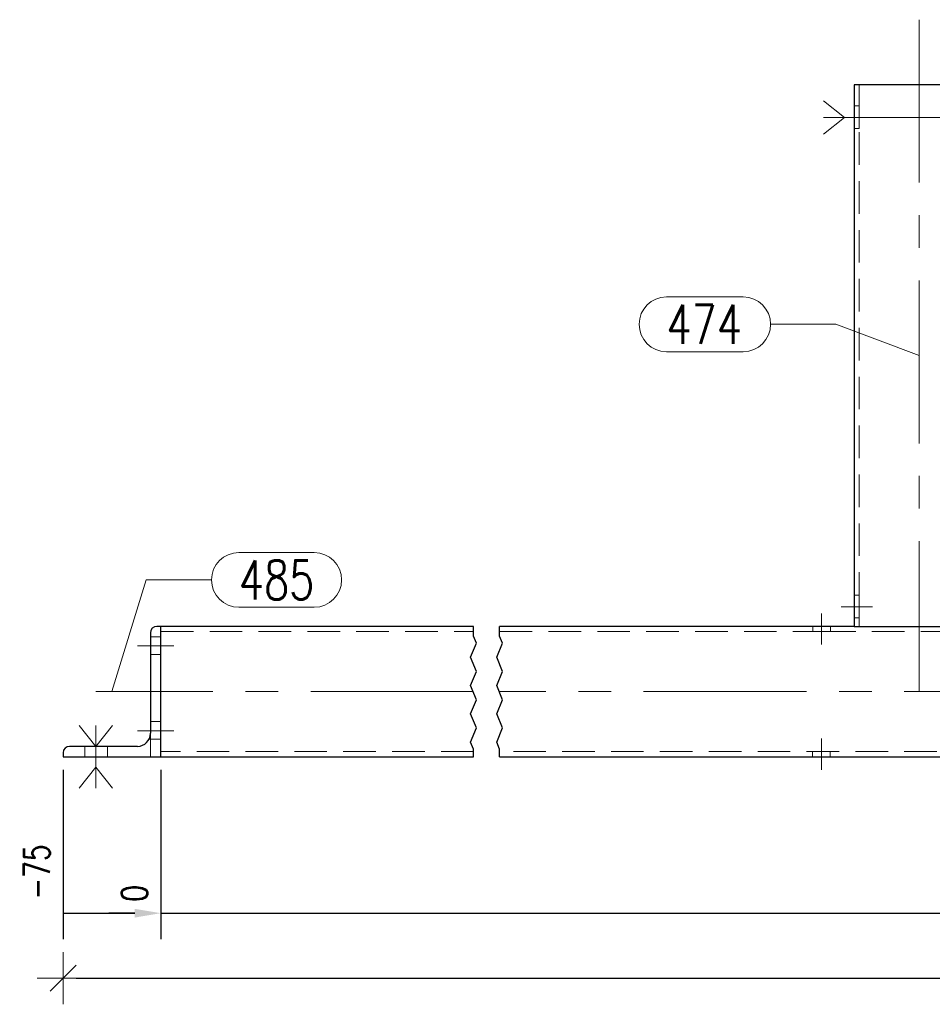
# Model space of a CAD drawing. Header units: millimetres. Extents: x -876 to 136, y 14938 to 15607.
# Tile 7 of 46: x -687 to -617, y 15108 to 15184. Entities that reach past the tile are written whole.
import ezdxf

# ---------------------------------------------------------------- set-up
doc = ezdxf.new("R2010")
doc.units = ezdxf.units.MM
doc.header["$LTSCALE"] = 10
doc.linetypes.add('HIDDEN', pattern=[0.375, 0.25, -0.125])
doc.linetypes.add('MITTE', pattern=[2, 1.25, -0.25, 0.25, -0.25])
doc.layers.get('Defpoints').update_dxf_attribs({"color": 1})
for name, color, linetype, lineweight in [('PS_Bolt', 4, 'Continuous', 13), ('PS_DIM', 4, 'Continuous', 13), ('PS_Hidden', 2, 'HIDDEN', 9), ('PS_Mid', 5, 'MITTE', 15), ('PS_Pos', 1, 'Continuous', 15), ('PS_Shape', 161, 'Continuous', 30), ('PS_SOLID', 7, 'Continuous', 30)]:
    doc.layers.add(name, color=color, linetype=linetype, lineweight=lineweight)
doc.styles.add('simplex', font='simplex.shx', dxfattribs={"width": 0.75})
doc.dimstyles.new('1_10_GŁ_DS1-LS10', dxfattribs={"dimtxt": 2, "dimasz": 2, "dimexe": 2, "dimexo": 1, "dimgap": 1, "dimtad": 1, "dimjust": 4, "dimdec": 0, "dimlfac": 10, "dimtxsty": 'simplex', "dimblk1": 'NONE', "dimsah": 1, "dimcen": 2, "dimclrd": 256, "dimclre": 256, "dimclrt": 3, "dimadec": 1, "dimazin": 0, "dimtfac": 1, "dimtdec": 0, "dimtmove": 2, "dimatfit": 3, "dimfxl": 1, "dimarcsym": 0})
doc.dimstyles.new('1_10_PRZ_DS1-LS10', dxfattribs={"dimtxt": 2, "dimasz": 1, "dimexe": 2, "dimexo": 5, "dimgap": 1, "dimtad": 1, "dimdec": 0, "dimlfac": 10, "dimtxsty": 'simplex', "dimblk": 'dimznak', "dimcen": 2, "dimse1": 1, "dimse2": 1, "dimclrt": 3, "dimadec": 1, "dimazin": 0, "dimtfac": 1, "dimtdec": 0, "dimtix": 1, "dimtmove": 2, "dimatfit": 3, "dimldrblk": 'dim-grot', "dimfxl": 1, "dimarcsym": 0})

# ---------------------------------------------------------------- blocks, each defined once
blk = doc.blocks.new('*D98')
at = {"layer": 'Defpoints', "color": 0, "transparency": 16777216}
for p in [(-683.621, 15127.269), (-676.121, 15127.269), (-676.121, 15115.269)]:
    blk.add_point(p, dxfattribs=at)
at = {"layer": 'PS_DIM', "lineweight": -2, "transparency": 16777216}
for p, q in [((-683.621, 15126.269), (-683.621, 15113.269)), ((-676.121, 15126.269), (-676.121, 15113.269)), ((-683.621, 15115.269), (-678.121, 15115.269))]:
    blk.add_line(p, q, dxfattribs=at)
at = {"layer": 'PS_DIM', "transparency": 16777216}
blk.add_solid([(-678.121, 15115.602), (-678.121, 15114.935), (-676.121, 15115.269)], dxfattribs=at)
at = {"layer": 'PS_DIM', "color": 3, "transparency": 16777216, "insert": (-685.641, 15118.431), "char_height": 2, "attachment_point": 5, "rotation": 90, "style": 'simplex'}
blk.add_mtext('-75', dxfattribs=at)
blk = doc.blocks.new('_None')
blk = doc.blocks.new('*D99')
at = {"layer": 'Defpoints', "color": 0, "transparency": 16777216}
for p in [(-676.121, 15127.269), (-676.121, 15127.269), (-676.121, 15115.269)]:
    blk.add_point(p, dxfattribs=at)
at = {"layer": 'PS_DIM', "lineweight": -2, "transparency": 16777216}
for p, q in [((-676.121, 15126.269), (-676.121, 15113.269)), ((-676.121, 15126.269), (-676.121, 15113.269)), ((-678.121, 15115.269), (-680.121, 15115.269)), ((-676.121, 15115.269), (-674.121, 15115.269))]:
    blk.add_line(p, q, dxfattribs=at)
at = {"layer": 'PS_DIM', "transparency": 16777216}
blk.add_solid([(-678.121, 15115.602), (-678.121, 15114.935), (-676.121, 15115.269)], dxfattribs=at)
at = {"layer": 'PS_DIM', "color": 3, "transparency": 16777216, "insert": (-678.141, 15116.789), "char_height": 2, "attachment_point": 5, "rotation": 90, "style": 'simplex'}
blk.add_mtext('0', dxfattribs=at)
blk = doc.blocks.new('*D100')
at = {"layer": 'Defpoints', "color": 0, "transparency": 16777216}
for p in [(-612.921, 15137.269), (-676.121, 15127.269), (-612.921, 15115.269)]:
    blk.add_point(p, dxfattribs=at)
at = {"layer": 'PS_DIM', "lineweight": -2, "transparency": 16777216}
for p, q in [((-612.921, 15136.269), (-612.921, 15113.269)), ((-676.121, 15126.269), (-676.121, 15113.269)), ((-676.121, 15115.269), (-614.921, 15115.269))]:
    blk.add_line(p, q, dxfattribs=at)
at = {"layer": 'PS_DIM', "transparency": 16777216}
blk.add_solid([(-614.921, 15115.602), (-614.921, 15114.935), (-612.921, 15115.269)], dxfattribs=at)
at = {"layer": 'PS_DIM', "color": 3, "transparency": 16777216, "insert": (-614.941, 15118.789), "char_height": 2, "attachment_point": 5, "rotation": 90, "style": 'simplex'}
blk.add_mtext('2155', dxfattribs=at)
blk = doc.blocks.new('*D101')
at = {"layer": 'Defpoints', "color": 0, "transparency": 16777216}
for p in [(-548.221, 15137.269), (-676.121, 15127.269), (-548.221, 15115.269)]:
    blk.add_point(p, dxfattribs=at)
at = {"layer": 'PS_DIM', "lineweight": -2, "transparency": 16777216}
for p, q in [((-548.221, 15136.269), (-548.221, 15113.269)), ((-676.121, 15126.269), (-676.121, 15113.269)), ((-676.121, 15115.269), (-550.221, 15115.269))]:
    blk.add_line(p, q, dxfattribs=at)
at = {"layer": 'PS_DIM', "transparency": 16777216}
blk.add_solid([(-550.221, 15115.602), (-550.221, 15114.935), (-548.221, 15115.269)], dxfattribs=at)
at = {"layer": 'PS_DIM', "color": 3, "transparency": 16777216, "insert": (-550.241, 15118.931), "char_height": 2, "attachment_point": 5, "rotation": 90, "style": 'simplex'}
blk.add_mtext('5455', dxfattribs=at)
blk = doc.blocks.new('*D102')
at = {"layer": 'Defpoints', "color": 0, "transparency": 16777216}
for p in [(-676.121, 15127.269), (-512.721, 15127.269), (-512.721, 15115.269)]:
    blk.add_point(p, dxfattribs=at)
at = {"layer": 'PS_DIM', "lineweight": -2, "transparency": 16777216}
for p, q in [((-676.121, 15126.269), (-676.121, 15113.269)), ((-512.721, 15126.269), (-512.721, 15113.269)), ((-676.121, 15115.269), (-514.721, 15115.269))]:
    blk.add_line(p, q, dxfattribs=at)
at = {"layer": 'PS_DIM', "transparency": 16777216}
blk.add_solid([(-514.721, 15115.602), (-514.721, 15114.935), (-512.721, 15115.269)], dxfattribs=at)
at = {"layer": 'PS_DIM', "color": 3, "transparency": 16777216, "insert": (-514.741, 15118.789), "char_height": 2, "attachment_point": 5, "rotation": 90, "style": 'simplex'}
blk.add_mtext('5810', dxfattribs=at)
blk = doc.blocks.new('*D103')
at = {"layer": 'Defpoints', "color": 0, "transparency": 16777216}
for p in [(-676.121, 15127.269), (-505.221, 15127.269), (-505.221, 15115.269)]:
    blk.add_point(p, dxfattribs=at)
at = {"layer": 'PS_DIM', "lineweight": -2, "transparency": 16777216}
for p, q in [((-676.121, 15126.269), (-676.121, 15113.269)), ((-505.221, 15126.269), (-505.221, 15113.269)), ((-676.121, 15115.269), (-507.221, 15115.269))]:
    blk.add_line(p, q, dxfattribs=at)
at = {"layer": 'PS_DIM', "transparency": 16777216}
blk.add_solid([(-507.221, 15115.602), (-507.221, 15114.935), (-505.221, 15115.269)], dxfattribs=at)
at = {"layer": 'PS_DIM', "color": 3, "transparency": 16777216, "insert": (-507.241, 15118.931), "char_height": 2, "attachment_point": 5, "rotation": 90, "style": 'simplex'}
blk.add_mtext('5885', dxfattribs=at)
blk = doc.blocks.new('dimznak')
at = {"color": 0}
for points in [[(0, 2), (0, -2)], [(-2, 0), (2, 0)]]:
    blk.add_lwpolyline(points, dxfattribs=at)
at = {"color": 2}
blk.add_lwpolyline([(1, 1), (-1, -1)], dxfattribs=at)
blk = doc.blocks.new('*D430')
at = {"layer": 'Defpoints', "color": 0, "transparency": 16777216}
for p in [(-683.621, 15127.269), (-505.221, 15127.269), (-505.221, 15110.281)]:
    blk.add_point(p, dxfattribs=at)
at = {"layer": 'PS_DIM', "color": 0, "lineweight": -2, "transparency": 16777216}
blk.add_line((-682.621, 15110.281), (-506.221, 15110.281), dxfattribs=at)
at = {"layer": 'PS_DIM', "color": 0, "lineweight": -2, "transparency": 16777216, "rotation": 180}
blk.add_blockref('dimznak', (-683.621, 15110.281), dxfattribs=at)
at = {"layer": 'PS_DIM', "color": 0, "lineweight": -2, "transparency": 16777216}
blk.add_blockref('dimznak', (-505.221, 15110.281), dxfattribs=at)
at = {"layer": 'PS_DIM', "color": 3, "transparency": 16777216, "insert": (-594.421, 15112.321), "char_height": 2, "attachment_point": 5, "style": 'simplex'}
blk.add_mtext('5960', dxfattribs=at)
blk = doc.blocks.new('dim-grot')
blk.add_hatch(color=256).paths.add_polyline_path([(0, 0), (-2, 0.5), (-2, -0.5)])
blk.add_lwpolyline([(0, 0), (-2, 0.5), (-2, -0.5), (0, 0)])
blk = doc.blocks.new('*X569')
at = {"color": 4, "linetype": 'Continuous'}
for p, q in [((-682.401, 15129.669), (-681.121, 15128.069)), ((-681.121, 15128.069), (-679.841, 15129.669)), ((-681.121, 15129.669), (-681.121, 15124.869)), ((-682.401, 15124.869), (-681.121, 15126.469)), ((-681.121, 15126.469), (-679.841, 15124.869))]:
    blk.add_line(p, q, dxfattribs=at)
blk = doc.blocks.new('*X572')
at = {"color": 4, "linetype": 'Continuous'}
for p, q in [((-682.401, 15129.669), (-681.121, 15128.069)), ((-681.121, 15128.069), (-679.841, 15129.669)), ((-681.121, 15129.669), (-681.121, 15124.869)), ((-682.401, 15124.869), (-681.121, 15126.469)), ((-681.121, 15126.469), (-679.841, 15124.869))]:
    blk.add_line(p, q, dxfattribs=at)
blk = doc.blocks.new('*X573')
at = {"color": 4, "linetype": 'Continuous'}
for p, q in [((-625.271, 15177.59), (-623.671, 15176.31)), ((-610.571, 15177.59), (-612.171, 15176.31)), ((-623.671, 15176.31), (-625.271, 15175.03)), ((-610.571, 15176.31), (-625.271, 15176.31)), ((-612.171, 15176.31), (-610.571, 15175.03))]:
    blk.add_line(p, q, dxfattribs=at)
blk = doc.blocks.new('*X575')
at = {"color": 1}
for p, q in [((-652.121, 15136.526), (-652.121, 15137.269)), ((-650.121, 15136.526), (-650.121, 15137.269)), ((-652.35, 15134.9), (-651.891, 15135.984)), ((-651.891, 15135.984), (-652.121, 15136.526)), ((-650.35, 15134.9), (-649.891, 15135.984)), ((-649.891, 15135.984), (-650.121, 15136.526)), ((-651.891, 15133.817), (-652.35, 15134.9)), ((-649.891, 15133.817), (-650.35, 15134.9)), ((-652.35, 15132.733), (-651.891, 15133.817)), ((-650.35, 15132.733), (-649.891, 15133.817)), ((-651.891, 15131.649), (-652.35, 15132.733)), ((-649.891, 15131.649), (-650.35, 15132.733)), ((-652.35, 15130.566), (-651.891, 15131.649)), ((-650.35, 15130.566), (-649.891, 15131.649)), ((-651.891, 15129.482), (-652.35, 15130.566)), ((-649.891, 15129.482), (-650.35, 15130.566)), ((-652.35, 15128.399), (-651.891, 15129.482)), ((-650.35, 15128.399), (-649.891, 15129.482)), ((-652.121, 15127.857), (-652.35, 15128.399)), ((-650.121, 15127.857), (-650.35, 15128.399)), ((-652.121, 15127.269), (-652.121, 15127.857)), ((-650.121, 15127.269), (-650.121, 15127.857))]:
    blk.add_line(p, q, dxfattribs=at)
at = {"layer": 'PS_Hidden', "color": 2, "linetype": 'HIDDEN'}
for p, q in [((-622.521, 15176.466), (-622.521, 15178.81)), ((-622.521, 15177.21), (-622.921, 15177.21)), ((-622.521, 15176.466), (-622.521, 15175.86)), ((-622.521, 15138.925), (-622.521, 15176.466)), ((-622.921, 15175.464), (-622.521, 15175.464)), ((-622.521, 15175.86), (-622.521, 15175.464)), ((-622.521, 15139.669), (-622.921, 15139.669)), ((-622.521, 15137.269), (-622.521, 15138.925)), ((-622.921, 15137.923), (-622.521, 15137.923)), ((-676.121, 15136.869), (-652.121, 15136.869)), ((-650.121, 15136.869), (-625.299, 15136.869)), ((-626.078, 15137.269), (-626.078, 15136.869)), ((-625.299, 15136.869), (-586.571, 15136.869)), ((-624.721, 15136.869), (-624.721, 15137.269)), ((-676.121, 15136.469), (-676.921, 15136.469)), ((-676.921, 15135.111), (-676.121, 15135.111)), ((-676.121, 15129.969), (-676.921, 15129.969)), ((-677.021, 15128.611), (-677.021, 15128.643)), ((-677.021, 15128.611), (-676.121, 15128.611)), ((-676.954, 15128.829), (-676.921, 15128.829)), ((-676.921, 15129.069), (-676.921, 15128.919)), ((-676.921, 15128.919), (-676.921, 15128.829)), ((-676.921, 15128.829), (-676.921, 15127.269)), ((-681.966, 15128.069), (-681.966, 15127.269)), ((-680.221, 15127.269), (-680.221, 15128.069)), ((-652.121, 15127.669), (-676.121, 15127.669)), ((-586.571, 15127.669), (-650.121, 15127.669)), ((-626.121, 15127.669), (-626.121, 15127.269)), ((-624.763, 15127.269), (-624.763, 15127.669))]:
    blk.add_line(p, q, dxfattribs=at)
at = {"layer": 'PS_Mid', "color": 5, "linetype": 'MITTE'}
for p, q in [((-617.921, 15183.81), (-617.921, 15132.269)), ((-623.921, 15176.31), (-621.521, 15176.31)), ((-625.421, 15138.269), (-625.421, 15135.869)), ((-625.421, 15138.269), (-625.421, 15135.869)), ((-625.421, 15138.269), (-625.421, 15135.869)), ((-625.421, 15138.269), (-625.421, 15135.869)), ((-623.921, 15138.769), (-621.521, 15138.769)), ((-623.921, 15138.769), (-621.521, 15138.769)), ((-677.921, 15135.769), (-675.121, 15135.769)), ((-677.921, 15135.769), (-675.121, 15135.769)), ((-652.121, 15132.269), (-681.121, 15132.269)), ((-679.871, 15132.269), (-679.871, 15132.269)), ((-586.571, 15132.269), (-650.121, 15132.269)), ((-677.921, 15129.269), (-675.121, 15129.269)), ((-677.921, 15129.269), (-675.121, 15129.269)), ((-681.121, 15129.069), (-681.121, 15126.269)), ((-681.121, 15129.069), (-681.121, 15126.269)), ((-625.421, 15126.269), (-625.421, 15128.669)), ((-625.421, 15126.269), (-625.421, 15128.669))]:
    blk.add_line(p, q, dxfattribs=at)
at = {"layer": 'PS_SOLID', "color": 7, "linetype": 'Continuous'}
for p, q in [((-613.321, 15178.81), (-622.921, 15178.81)), ((-622.921, 15178.81), (-622.921, 15137.269)), ((-676.921, 15136.769), (-676.921, 15129.069)), ((-676.121, 15137.269), (-676.421, 15137.269)), ((-652.121, 15137.269), (-676.121, 15137.269)), ((-676.121, 15135.89), (-676.121, 15137.269)), ((-622.921, 15137.269), (-650.121, 15137.269)), ((-622.921, 15137.269), (-612.921, 15137.269)), ((-676.121, 15129.39), (-676.121, 15135.89)), ((-676.121, 15127.269), (-676.121, 15129.39)), ((-677.921, 15128.069), (-683.121, 15128.069)), ((-683.621, 15127.569), (-683.621, 15127.269)), ((-683.621, 15127.269), (-680.964, 15127.269)), ((-680.964, 15127.269), (-676.121, 15127.269)), ((-676.121, 15127.269), (-652.121, 15127.269)), ((-650.121, 15127.269), (-625.542, 15127.269)), ((-625.542, 15127.269), (-586.571, 15127.269))]:
    blk.add_line(p, q, dxfattribs=at)
at = {"layer": 'PS_SOLID'}
for centre, radius, start, end in [((-676.421, 15136.769), 0.5, 90, 180), ((-677.921, 15129.069), 1, 270, 0), ((-683.121, 15127.569), 0.5, 90, 180)]:
    blk.add_arc(centre, radius, start, end, dxfattribs=at)
blk = doc.blocks.new('*X581')
at = {"color": 1}
for p, q in [((-637.319, 15162.543), (-631.426, 15162.543)), ((-629.326, 15160.443), (-624.326, 15160.443)), ((-617.921, 15158.039), (-624.326, 15160.443)), ((-637.319, 15158.343), (-631.426, 15158.343))]:
    blk.add_line(p, q, dxfattribs=at)
for centre, start, end in [((-637.319, 15160.443), 90, 270), ((-631.426, 15160.443), 270, 90)]:
    blk.add_arc(centre, 2.1, start, end, dxfattribs=at)
at = {"color": 30, "style": 'simplex', "width": 0.75}
blk.add_text('474', height=3, dxfattribs=at).set_placement((-637.319, 15158.943))
blk = doc.blocks.new('*X583')
at = {"color": 1}
for p, q in [((-670.135, 15142.935), (-664.349, 15142.935)), ((-679.871, 15132.269), (-677.235, 15140.835)), ((-677.235, 15140.835), (-672.235, 15140.835)), ((-670.135, 15138.735), (-664.349, 15138.735))]:
    blk.add_line(p, q, dxfattribs=at)
for centre, start, end in [((-670.135, 15140.835), 90, 270), ((-664.349, 15140.835), 270, 90)]:
    blk.add_arc(centre, 2.1, start, end, dxfattribs=at)
at = {"color": 30, "style": 'simplex', "width": 0.75}
blk.add_text('485', height=3, dxfattribs=at).set_placement((-670.135, 15139.335))

msp = doc.modelspace()

# ---------------------------------------------------------------- block references
at = {"layer": 'PS_Bolt', "color": 4}
for name in ['*X573', '*X569', '*X572']:
    msp.add_blockref(name, (0, 0), dxfattribs=at)
at = {"layer": 'PS_Pos'}
for name in ['*X581', '*X583']:
    msp.add_blockref(name, (0, 0), dxfattribs=at)
at = {"layer": 'PS_Shape', "color": 20}
msp.add_blockref('*X575', (0, 0), dxfattribs=at)

# ---------------------------------------------------------------- dimensions: what is measured, and where the dimension line sits
at = {"layer": 'PS_DIM'}
for base, p1, p2, text, picture, middle in [((-612.921, 15115.269), (-676.121, 15127.269), (-612.921, 15137.269), '2155', '*D100', (-614.941, 15118.789)), ((-548.221, 15115.269), (-676.121, 15127.269), (-548.221, 15137.269), '5455', '*D101', (-550.241, 15118.931)), ((-676.121, 15115.269), (-683.621, 15127.269), (-676.121, 15127.269), '-75', '*D98', (-685.641, 15118.431)), ((-676.121, 15115.269), (-676.121, 15127.269), (-676.121, 15127.269), '0', '*D99', (-678.141, 15116.789)), ((-512.721, 15115.269), (-676.121, 15127.269), (-512.721, 15127.269), '5810', '*D102', (-514.741, 15118.789)), ((-505.221, 15115.269), (-676.121, 15127.269), (-505.221, 15127.269), '5885', '*D103', (-507.241, 15118.931))]:
    dim = msp.add_linear_dim(base=base, p1=p1, p2=p2, text=text, dimstyle='1_10_GŁ_DS1-LS10', dxfattribs=at)
    dim.commit()
    dim.dimension.update_dxf_attribs({"geometry": picture, "text_midpoint": middle, "dimtype": 128, "text_rotation": 90})
dim = msp.add_linear_dim(base=(-505.221, 15110.281), p1=(-683.621, 15127.269), p2=(-505.221, 15127.269), text='5960', dimstyle='1_10_PRZ_DS1-LS10', dxfattribs=at)
dim.commit()
dim.dimension.update_dxf_attribs({"geometry": '*D430', "text_midpoint": (-594.421, 15112.321), "dimtype": 128})

doc.saveas('drawing.dxf')
